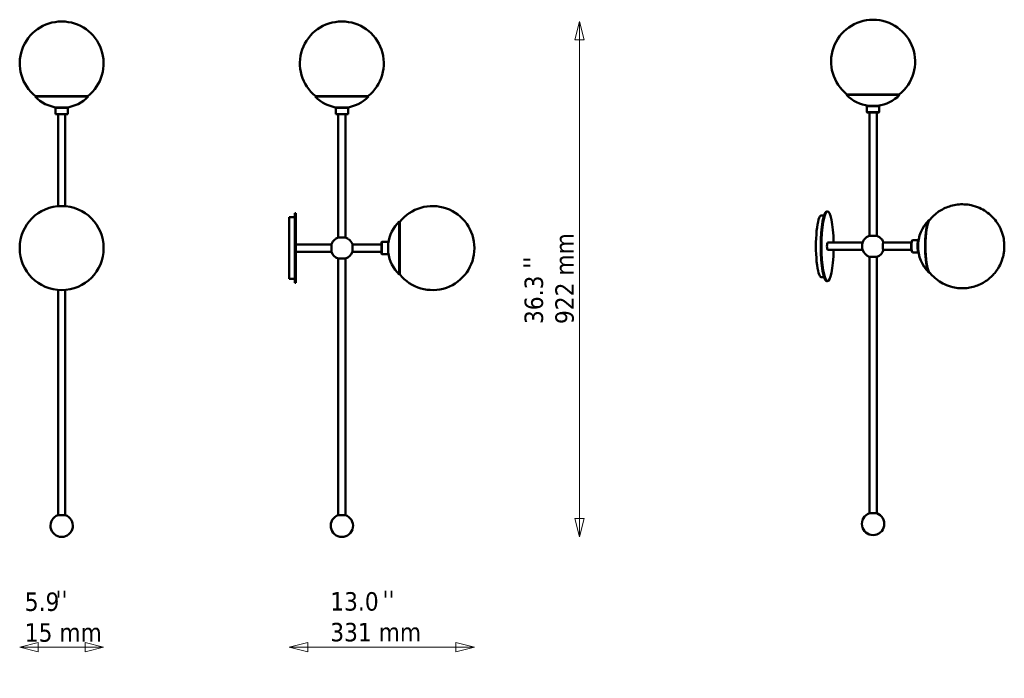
# Model space of a CAD drawing. Header units: millimetres. Extents: x 823 to 2585, y 567 to 1746.
import ezdxf

# ---------------------------------------------------------------- set-up
doc = ezdxf.new("R2010")
doc.units = ezdxf.units.MM
doc.header["$LTSCALE"] = 11
for name, color, linetype, lineweight in [('Symbol (ISO)', 7, 'Continuous', 50), ('Widoczne (ISO)', 7, 'Continuous', 50), ('Wymiar (ISO)', 7, 'Continuous', 18)]:
    doc.layers.add(name, color=color, linetype=linetype, lineweight=lineweight)
doc.styles.add('Tekst notatki (ISO)', font='tahoma.ttf')
doc.dimstyles.new('Domyślne (ISO)', dxfattribs={"dimscale": 11, "dimtxt": 3, "dimasz": 3, "dimexe": 3.175, "dimexo": 0, "dimgap": 0.762, "dimtad": 1, "dimdec": 1, "dimlfac": 0.03937, "dimrnd": 1e-08, "dimzin": 0, "dimdsep": 46, "dimtxsty": 'Tekst notatki (ISO)', "dimblk": 'Filled-1', "dimcen": 0.09, "dimdle": 10, "dimse1": 1, "dimse2": 1, "dimclrd": 256, "dimclre": 256, "dimclrt": 256, "dimadec": 0, "dimazin": 0, "dimtfac": 0.666667, "dimtmove": 0, "dimatfit": 3, "dimfxl": 1, "dimtolj": 1, "dimlwd": 15, "dimlwe": 15, "dimarcsym": 0})

# ---------------------------------------------------------------- blocks, each defined once
blk = doc.blocks.new('Filled-1')
at = {"color": 0}
for p, q in [((0, 0), (-1, 0.25)), ((-1, 0.25), (-1, -0.25)), ((-1, 0), (0, 0)), ((-1, -0.25), (0, 0))]:
    blk.add_line(p, q, dxfattribs=at)
at = {"color": 0, "flags": 128}
blk.add_lwpolyline([(-1, -0.25), (0, 0), (-1, 0.25), (-1, -0.25)], dxfattribs=at)
at = {"color": 0}
blk.add_solid([(-1, -0.25), (0, 0), (-1, 0.25), (-1, -0.25)], dxfattribs=at)
blk = doc.blocks.new('*D4')
at = {"layer": 'Defpoints', "color": 0, "transparency": 16777216}
for p in [(1636.7, 1337.4), (1305.4, 1282.2), (1305.4, 623.1)]:
    blk.add_point(p, dxfattribs=at)
at = {"layer": 'Wymiar (ISO)', "lineweight": 15, "transparency": 16777216}
blk.add_line((1603.7, 623.1), (1338.4, 623.1), dxfattribs=at)
at = {"layer": 'Wymiar (ISO)', "lineweight": 15, "transparency": 16777216, "xscale": 33, "yscale": 33, "zscale": 33, "rotation": 180}
blk.add_blockref('Filled-1', (1305.4, 623.1), dxfattribs=at)
at = {"layer": 'Wymiar (ISO)', "lineweight": 15, "transparency": 16777216, "xscale": 33, "yscale": 33, "zscale": 33}
blk.add_blockref('Filled-1', (1636.7, 623.1), dxfattribs=at)
at = {"layer": 'Wymiar (ISO)', "lineweight": 18, "transparency": 16777216, "insert": (1378.7, 721.6), "char_height": 33, "attachment_point": 1, "style": 'Tekst notatki (ISO)'}
blk.add_mtext('\\A1;13.0\\P331 mm', dxfattribs=at)
blk = doc.blocks.new('*D5')
at = {"layer": 'Defpoints', "color": 0, "transparency": 16777216}
for p in [(823, 1337.2), (973.2, 1337.2), (823, 623.1)]:
    blk.add_point(p, dxfattribs=at)
at = {"layer": 'Wymiar (ISO)', "lineweight": 15, "transparency": 16777216}
blk.add_line((940.2, 623.1), (856, 623.1), dxfattribs=at)
at = {"layer": 'Wymiar (ISO)', "lineweight": 15, "transparency": 16777216, "xscale": 33, "yscale": 33, "zscale": 33, "rotation": 180}
blk.add_blockref('Filled-1', (823, 623.1), dxfattribs=at)
at = {"layer": 'Wymiar (ISO)', "lineweight": 15, "transparency": 16777216, "xscale": 33, "yscale": 33, "zscale": 33}
blk.add_blockref('Filled-1', (973.2, 623.1), dxfattribs=at)
at = {"layer": 'Wymiar (ISO)', "lineweight": 18, "transparency": 16777216, "insert": (832.1, 721), "char_height": 33, "attachment_point": 1, "style": 'Tekst notatki (ISO)'}
blk.add_mtext('\\A1;5.9\\P15 mm', dxfattribs=at)
blk = doc.blocks.new('*D6')
at = {"layer": 'Defpoints', "color": 0, "transparency": 16777216}
for p in [(1399.6, 1742.6), (1824.8, 1742.6), (1399.5, 820.5)]:
    blk.add_point(p, dxfattribs=at)
at = {"layer": 'Wymiar (ISO)', "lineweight": 15, "transparency": 16777216}
blk.add_line((1824.8, 853.5), (1824.8, 1709.6), dxfattribs=at)
at = {"layer": 'Wymiar (ISO)', "lineweight": 15, "transparency": 16777216, "xscale": 33, "yscale": 33, "zscale": 33}
for p, rotation in [((1824.8, 1742.6), 90), ((1824.8, 820.5), 270)]:
    blk.add_blockref('Filled-1', p, dxfattribs=dict(at, rotation=rotation))
at = {"layer": 'Wymiar (ISO)', "lineweight": 18, "transparency": 16777216, "insert": (1726.4, 1201.3), "char_height": 33, "attachment_point": 1, "rotation": 90, "style": 'Tekst notatki (ISO)'}
blk.add_mtext('\\A1;36.3\\P922 mm', dxfattribs=at)

msp = doc.modelspace()

# ---------------------------------------------------------------- linework, layer by layer
at = {"layer": 'Widoczne (ISO)'}
for p, q in [((2350.14, 1745.84), (2349.92, 1745.84)), ((898.23, 1742.63), (898.01, 1742.63)), ((1399.59, 1742.63), (1399.37, 1742.63)), ((851.34, 1608.9), (850.62, 1608.21)), ((850.62, 1608.21), (945.62, 1608.21)), ((851.34, 1608.9), (944.9, 1608.9)), ((944.9, 1608.9), (945.62, 1608.21)), ((1352.7, 1608.9), (1351.98, 1608.21)), ((1351.98, 1608.21), (1446.98, 1608.21)), ((1352.7, 1608.9), (1446.26, 1608.9)), ((1446.26, 1608.9), (1446.98, 1608.21)), ((2303.25, 1612.11), (2302.53, 1611.42)), ((2302.53, 1611.42), (2397.53, 1611.42)), ((2303.25, 1612.11), (2396.81, 1612.11)), ((2396.81, 1612.11), (2397.53, 1611.42)), ((887.62, 1588.52), (887.12, 1588.02)), ((909.12, 1588.02), (887.12, 1588.02)), ((887.12, 1577.02), (887.12, 1588.02)), ((887.62, 1588.52), (908.62, 1588.52)), ((908.62, 1588.52), (909.12, 1588.02)), ((909.12, 1577.02), (909.12, 1588.02)), ((1388.98, 1588.52), (1388.48, 1588.02)), ((1410.48, 1588.02), (1388.48, 1588.02)), ((1388.48, 1577.02), (1388.48, 1588.02)), ((1388.98, 1588.52), (1409.98, 1588.52)), ((1409.98, 1588.52), (1410.48, 1588.02)), ((1410.48, 1577.02), (1410.48, 1588.02)), ((2339.53, 1591.73), (2339.03, 1591.23)), ((2361.03, 1591.23), (2339.03, 1591.23)), ((2339.03, 1580.23), (2339.03, 1591.23)), ((2339.53, 1591.73), (2360.53, 1591.73)), ((2360.53, 1591.73), (2361.03, 1591.23)), ((2361.03, 1580.23), (2361.03, 1591.23)), ((887.12, 1577.02), (909.12, 1577.02)), ((887.62, 1576.52), (887.12, 1577.02)), ((908.62, 1576.52), (887.62, 1576.52)), ((891.62, 1412.08), (891.62, 1576.52)), ((904.62, 1412.08), (904.62, 1576.52)), ((908.62, 1576.52), (909.12, 1577.02)), ((1388.48, 1577.02), (1410.48, 1577.02)), ((1388.98, 1576.52), (1388.48, 1577.02)), ((1409.98, 1576.52), (1388.98, 1576.52)), ((1392.98, 1356.12), (1392.98, 1576.52)), ((1405.98, 1356.12), (1405.98, 1576.52)), ((1409.98, 1576.52), (1410.48, 1577.02)), ((2339.03, 1580.23), (2361.03, 1580.23)), ((2339.53, 1579.73), (2339.03, 1580.23)), ((2360.53, 1579.73), (2339.53, 1579.73)), ((2343.53, 1359.33), (2343.53, 1579.73)), ((2356.53, 1359.33), (2356.53, 1579.73)), ((2360.53, 1579.73), (2361.03, 1580.23)), ((1305.35, 1282.25), (1305.35, 1392.25)), ((1305.35, 1392.25), (1308.35, 1392.25)), ((1315.35, 1392.25), (1308.35, 1392.25)), ((1315.35, 1399.75), (1315.35, 1274.75)), ((1316.85, 1399.75), (1315.35, 1399.75)), ((1316.85, 1399.75), (1316.85, 1274.75)), ((2257.33, 1395.45), (2260.28, 1395.45)), ((2262.02, 1395.45), (2260.28, 1395.45)), ((2268.65, 1402.95), (2267.18, 1402.95)), ((1502.3, 1384.75), (1502.3, 1289.75)), ((1502.99, 1384.03), (1502.3, 1384.75)), ((1502.99, 1384.03), (1502.99, 1290.47)), ((2338.48, 1356.64), (2338.48, 1356.78)), ((2356.65, 1359.33), (2343.4, 1359.33)), ((2361.58, 1356.64), (2361.58, 1356.78)), ((1380.65, 1343.75), (1316.85, 1343.75)), ((1380.65, 1330.5), (1380.65, 1344)), ((1387.93, 1353.43), (1387.93, 1353.57)), ((1406.1, 1356.12), (1392.86, 1356.12)), ((1411.03, 1353.43), (1411.03, 1353.57)), ((1418.31, 1344), (1418.31, 1330.5)), ((1418.31, 1343.75), (1470.61, 1343.75)), ((1470.61, 1347.75), (1471.11, 1348.25)), ((1470.61, 1326.75), (1470.61, 1347.75)), ((1471.11, 1348.25), (1471.11, 1326.25)), ((1471.11, 1348.25), (1482.11, 1348.25)), ((1482.11, 1326.25), (1482.11, 1348.25)), ((1482.61, 1347.75), (1482.11, 1348.25)), ((1482.61, 1347.75), (1482.61, 1326.75)), ((2331.11, 1346.95), (2268.65, 1346.95)), ((2368.25, 1346.95), (2418.64, 1346.95)), ((2419.75, 1350.79), (2420.23, 1351.28)), ((2420.56, 1351.45), (2431.33, 1351.45)), ((1380.65, 1330.75), (1316.85, 1330.75)), ((1418.31, 1330.75), (1470.61, 1330.75)), ((1470.61, 1326.75), (1471.11, 1326.25)), ((1471.11, 1326.25), (1482.11, 1326.25)), ((1482.61, 1326.75), (1482.11, 1326.25)), ((1636.72, 1337.14), (1636.72, 1337.36)), ((2331.11, 1333.95), (2268.65, 1333.95)), ((2356.78, 1321.63), (2343.28, 1321.63)), ((2343.53, 862.63), (2343.53, 1321.63)), ((2356.53, 862.63), (2356.53, 1321.63)), ((2368.25, 1333.95), (2418.64, 1333.95)), ((2419.75, 1330.12), (2420.23, 1329.63)), ((2420.56, 1329.45), (2431.33, 1329.45)), ((1406.23, 1318.42), (1392.73, 1318.42)), ((1392.98, 859.42), (1392.98, 1318.42)), ((1405.98, 859.42), (1405.98, 1318.42)), ((1502.99, 1290.47), (1502.3, 1289.75)), ((1305.35, 1282.25), (1315.35, 1282.25)), ((1316.85, 1274.75), (1315.35, 1274.75)), ((2257.33, 1285.45), (2262.02, 1285.45)), ((2268.65, 1277.95), (2267.18, 1277.95)), ((891.62, 859.42), (891.62, 1262.42)), ((904.62, 859.42), (904.62, 1262.42)), ((904.62, 859.42), (891.62, 859.42)), ((1405.98, 859.42), (1392.98, 859.42)), ((2356.53, 862.63), (2343.53, 862.63))]:
    msp.add_line(p, q, dxfattribs=at)
msp.add_circle((898.12, 1337.25), 75.11, dxfattribs=at)
for centre, radius, start, end in [((2349.92, 1670.84), 75, 90, 231.5434), ((2350.14, 1670.84), 75, 308.4566, 90), ((898.01, 1667.63), 75, 90, 231.5434), ((898.23, 1667.63), 75, 308.4566, 90), ((1399.37, 1667.63), 75, 90, 231.5434), ((1399.59, 1667.63), 75, 308.4566, 90), ((898.12, 1654.03), 66, 223.97053, 263.03794), ((898.12, 1654.03), 66, 276.96206, 316.02947), ((1399.48, 1654.03), 66, 223.97053, 263.03794), ((1399.48, 1654.03), 66, 276.96206, 316.02947), ((2350.03, 1657.24), 66, 223.97053, 263.03794), ((2350.03, 1657.24), 66, 276.96206, 316.02947), ((1561.72, 1337.36), 75, 0, 141.5434), ((1548.12, 1337.25), 66, 133.97053, 173.03794), ((2496.41, 1340.45), 66, 134.82945, 225.17055), ((2350.03, 1340.45), 20, 125.9798, 162.91052), ((2350.03, 1340.45), 20, 109.33847, 125.2749), ((2350.03, 1340.45), 20, 54.7251, 70.66153), ((2350.03, 1340.45), 20, 18.96557, 54.0202), ((1399.48, 1337.25), 20, 125.9798, 160.27537), ((1399.48, 1337.25), 20, 109.33847, 125.2749), ((1399.48, 1337.25), 20, 54.7251, 70.66153), ((1399.48, 1337.25), 20, 19.72463, 54.0202), ((1399.48, 1337.25), 20, 199.72463, 250.27537), ((1399.48, 1337.25), 20, 289.72463, 340.27537), ((1548.12, 1337.25), 66, 186.96206, 226.02947), ((1561.72, 1337.14), 75, 218.4566, 0), ((2350.03, 1340.45), 20, 197.08948, 250.27537), ((2350.03, 1340.45), 20, 289.72463, 341.03443), ((898.12, 840.48), 20, 108.76545, 71.23455), ((1399.48, 840.48), 20, 108.76545, 71.23455), ((2350.03, 843.69), 20, 108.76545, 71.23455)]:
    msp.add_arc(centre, radius, start, end, dxfattribs=at)
for centre, major_axis, start_param, end_param in [((2257.33, 1340.45), (0, 55), 0, 3.1415927), ((2267.18, 1340.45), (0, -62.5), 3.1415927, 6.2831853), ((2268.65, 1340.45), (0, -62.5), 1.6749847, 7.7497932), ((2451.28, 1340.45), (0, -47.5), 3.0987244, 6.3260536), ((2451.96, 1340.45), (0, -46.78), 3.3311391, 6.0936389), ((2268.65, 1340.45), (0, -6.5), 3.1415927, 6.2831853), ((2331.49, 1340.45), (0, -6.75), 3.6557437, 5.7690343), ((2368.57, 1340.45), (0, -6.75), 2.86858, 6.5561979), ((2420.07, 1340.45), (0, 10.5), 0.1772537, 2.9643389), ((2420.56, 1340.45), (0, -11), 3.1415927, 6.2831853), ((2431.4, 1340.45), (0, 11), 0.0353845, 3.1062081), ((2431.89, 1340.45), (0, 10.5), 0.4583713, 2.6832214), ((2431.89, 1340.45), (0, 10), 0.5774883, 2.5641043), ((2431.89, 1340.45), (0, -10), 3.719081, 5.705697)]:
    msp.add_ellipse(centre, major_axis=major_axis, ratio=0.1736482, start_param=start_param, end_param=end_param, dxfattribs=at)
msp.add_open_spline([(2449.89, 1295.23), (2451.47, 1293.13), (2453.35, 1290.85), (2458.47, 1285.51), (2461.91, 1282.37), (2472.87, 1274.58), (2481.81, 1269.86), (2500.58, 1265.48), (2509.27, 1264.88), (2525.52, 1266.57), (2533.01, 1268.69), (2546.68, 1274.55), (2552.47, 1278.39), (2563.2, 1287.07), (2567.13, 1291.73), (2574.8, 1302.06), (2576.94, 1306.67), (2581.74, 1317.64), (2582.46, 1321.44), (2583.41, 1325.85), (2583.62, 1326.99), (2584.02, 1329.36), (2584.17, 1330.51), (2584.45, 1332.88), (2584.56, 1334.03), (2584.72, 1336.37), (2584.77, 1337.53), (2584.83, 1339.72), (2584.83, 1340.76), (2584.79, 1342.84), (2584.75, 1343.88), (2584.63, 1345.98), (2584.55, 1347.02), (2584.33, 1349.13), (2584.21, 1350.16), (2583.6, 1354.33), (2583.28, 1357.76), (2579.17, 1369.37), (2577.49, 1374.25), (2570, 1385.49), (2567.08, 1389.4), (2559.74, 1396.67), (2556.24, 1399.7), (2545.18, 1407.18), (2536.21, 1411.62), (2517.61, 1415.59), (2508.96, 1416.01), (2492.84, 1414.06), (2485.44, 1411.82), (2471.92, 1405.79), (2466.22, 1401.87), (2456.27, 1393.58), (2452.63, 1389.32), (2449.89, 1385.68)], degree=3, knots=[3.2558745, 3.2558745, 3.2558745, 3.2558745, 3.3035603, 3.3035603, 3.3596448, 3.3596448, 3.4420407, 3.4420407, 3.5005283, 3.5005283, 3.5566783, 3.5566783, 3.6220688, 3.6220688, 3.7122383, 3.7122383, 3.8605087, 3.8605087, 4.1595512, 4.1595512, 4.2872092, 4.2872092, 4.4536193, 4.4536193, 4.6652037, 4.6652037, 4.9166235, 4.9166235, 5.1571493, 5.1571493, 5.3876101, 5.3876101, 5.587872, 5.587872, 5.7510578, 5.7510578, 6.168275, 6.168275, 6.3691957, 6.3691957, 6.4537818, 6.4537818, 6.507228, 6.507228, 6.5870825, 6.5870825, 6.6450933, 6.6450933, 6.7014508, 6.7014508, 6.7676996, 6.7676996, 6.850665, 6.850665, 6.850665, 6.850665], dxfattribs=at)

# ---------------------------------------------------------------- texts
at = {"layer": 'Symbol (ISO)', "insert": (1724.29, 1300.34), "char_height": 33, "attachment_point": 1, "rotation": 89.83968, "style": 'Tekst notatki (ISO)'}
msp.add_mtext("\\fTahoma|b0|i0;''", dxfattribs=at)
at = {"layer": 'Symbol (ISO)', "char_height": 33, "attachment_point": 1, "style": 'Tekst notatki (ISO)'}
for insert in [(886.95, 724.26), (1472.19, 724.17)]:
    msp.add_mtext("\\fTahoma|b0|i0;''", dxfattribs=dict(at, insert=insert))

# ---------------------------------------------------------------- dimensions: what is measured, and where the dimension line sits
at = {"layer": 'Wymiar (ISO)', "lineweight": 18}
for base, p1, p2, angle, text, picture, middle in [((1824.84, 1742.63), (1399.48, 820.48), (1399.59, 1742.63), 90, '<>\\P922 mm', '*D6', (1824.84, 1281.56)), ((823.01, 623.14), (973.23, 1337.25), (823.01, 1337.25), 180, '<>\\P15 mm', '*D5', (898.12, 623.14)), ((1305.35, 623.14), (1636.72, 1337.36), (1305.35, 1282.25), 180, '<>\\P331 mm', '*D4', (1458.55, 623.14))]:
    dim = msp.add_linear_dim(base=base, p1=p1, p2=p2, angle=angle, text=text, dimstyle='Domyślne (ISO)', override={"dimgap": 0.762, "dimdec": 1, "dimlfac": 0.03937, "dimpost": '\\X', "dimse1": 1, "dimse2": 1, "dimtol": 0, "dimlim": 0, "dimtp": 0, "dimtm": 0, "dimtdec": 2, "dimtofl": 0, "dimatfit": 1, "dimtvp": -0.25}, dxfattribs=at)
    dim.commit()
    dim.dimension.update_dxf_attribs({"geometry": picture, "text_midpoint": middle, "dimtype": 160})

doc.saveas('drawing.dxf')
